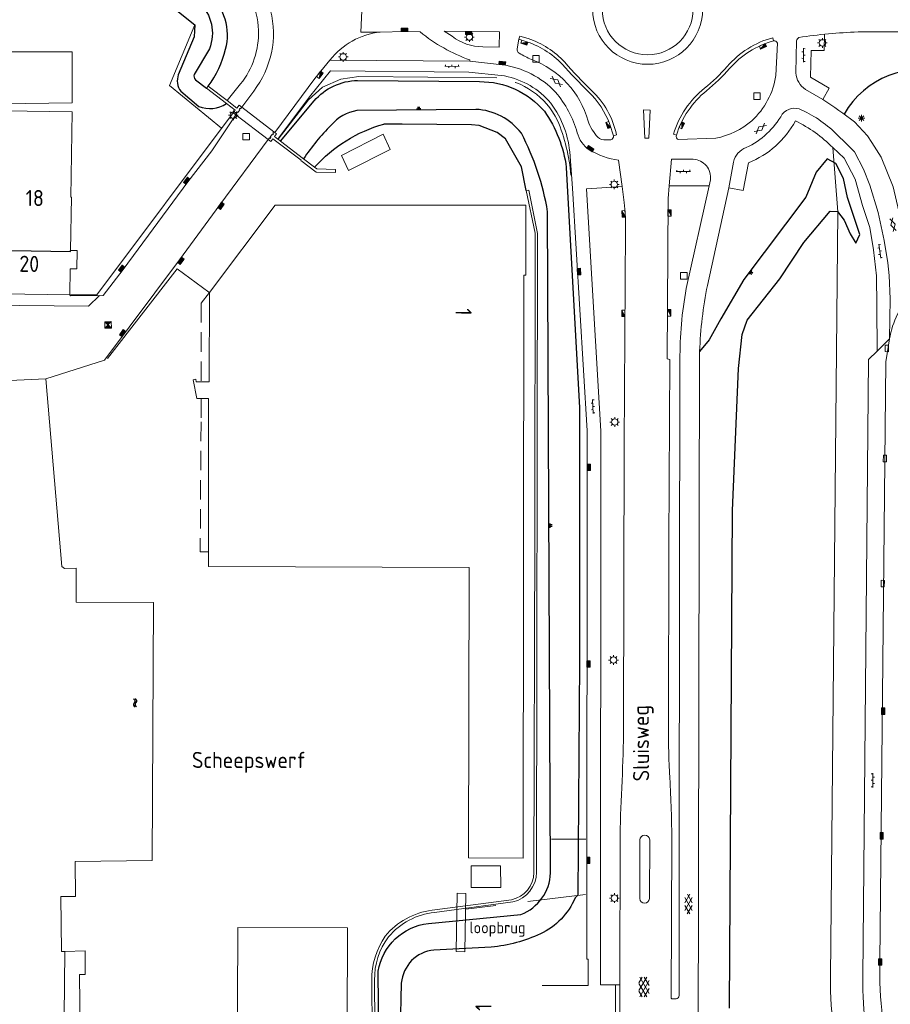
# Model space of a CAD drawing. Extents: x 168769 to 512904, y 516715 to 1559940.
# Tile 92 of 186: x 169532 to 169667, y 519117 to 519269. Entities that reach past the tile are written whole.
import ezdxf

# ---------------------------------------------------------------- set-up
doc = ezdxf.new("R2010")
doc.units = 0
doc.header["$MEASUREMENT"] = 0
for name, pattern in [('HIDDEN', [4.5, 3, -1.5]), ('LP', [14, 9, -5]), ('SB', [0])]:
    doc.linetypes.add(name, pattern=pattern)
doc.layers.get('0').update_dxf_attribs({"linetype": 'CONTINUOUS'})
for name, color, linetype, lineweight in [('B01_HOOFDGEBOUW', 10, 'CONTINUOUS', 0), ('B02_bijgebouw', 12, 'CONTINUOUS', 0), ('B04_KUNSTWERK', 32, 'CONTINUOUS', 0), ('B07_scheidingsmuur', 14, 'CONTINUOUS', 25), ('B17_Overbouw', 10, 'HIDDEN', 0), ('Q07_KADEMUUR', 7, 'CONTINUOUS', 0), ('Q19_overig_lijn_object', 7, 'CONTINUOUS', 0), ('Q21_LANTAARNPAAL', 7, 'CONTINUOUS', 18), ('Q23_kolk', 7, 'CONTINUOUS', 18), ('Q26_BOOM', 7, 'CONTINUOUS', 18), ('Q28_rioolput', 7, 'CONTINUOUS', 18), ('Q723_RIOOLPUT_DWA', 32, 'CONTINUOUS', 18), ('Q96_STRAATKOLK', 7, 'CONTINUOUS', 0), ('Q97_TROTTOIRKOLK', 7, 'CONTINUOUS', 0), ('S01_symb_gesloten_verh', 7, 'CONTINUOUS', 0), ('S02_symb_open_verh', 7, 'CONTINUOUS', 13), ('T02_RASTER', 34, 'CONTINUOUS', 0), ('T03_HEK', 34, 'CONTINUOUS', 0), ('T51_CULTUURSCHEIDING', 3, 'CONTINUOUS', 0), ('V00_kant_verharding', 252, 'CONTINUOUS', 0), ('V04_Kant_op_inrit', 254, 'CONTINUOUS', 13), ('W00_KANT_WATER', 140, 'CONTINUOUS', 0), ('Z19_Overigetekst', 7, 'CONTINUOUS', 0)]:
    doc.layers.add(name, color=color, linetype=linetype, lineweight=lineweight)
for name, color, linetype in [('S04_Talud', 7, 'CONTINUOUS'), ('S05_Water', 132, 'CONTINUOUS'), ('T20_TALUD', 34, 'CONTINUOUS'), ('Z02_Huisnummer', 253, 'CONTINUOUS'), ('Z06_STRAATNAAM', 7, 'CONTINUOUS'), ('Z09_FUNCTIEAANDUIDING', 7, 'CONTINUOUS')]:
    doc.layers.add(name, color=color, linetype=linetype)
doc.styles.add('ISOCP', font='isocp.shx', dxfattribs={"height": 1.8})

# ---------------------------------------------------------------- blocks, each defined once
blk = doc.blocks.new('Q21')
at = {"color": 0}
for points in [[(-1.5, 0), (-1, 0)], [(-1.06, 1.06), (-0.71, 0.71)], [(0, 1.5), (0, 1)], [(1.06, 1.06), (0.71, 0.71)], [(1.5, 0), (1, 0)], [(-1.06, -1.06), (-0.71, -0.71)], [(0, -1.5), (0, -1)], [(1.06, -1.06), (0.71, -0.71)]]:
    blk.add_lwpolyline(points, dxfattribs=at)
blk.add_circle((0, 0), 1, dxfattribs=at)
blk = doc.blocks.new('Q28')
at = {"color": 0}
blk.add_lwpolyline([(1, 1), (1, -1), (-1, -1), (-1, 1)], close=True, dxfattribs=at)
blk = doc.blocks.new('Q23')
at = {"color": 0}
blk.add_lwpolyline([(0.99, -0.5), (-0.99, -0.5), (-0.99, 0.5), (0.99, 0.5), (0.99, -0.5)], dxfattribs=at)
blk = doc.blocks.new('Q96')
for p, q in [((-1, 0.88), (1, 0.88)), ((-1, 0.75), (1, 0.75)), ((-1, 0.63), (1, 0.63)), ((-1, 0.5), (1, 0.5)), ((-1, 0.38), (1, 0.38)), ((-1, 0.25), (1, 0.25)), ((-1, 0.12), (1, 0.12))]:
    blk.add_line(p, q)
at = {"color": 0}
blk.add_lwpolyline([(1, 1), (1, 0), (-1, 0), (-1, 1), (1, 1)], dxfattribs=at)
blk = doc.blocks.new('S016')
at = {"color": 0, "linetype": 'Continuous'}
for points in [[(0.01, -0.38), (2.65, 1.15)], [(2.65, -1.15), (0.01, 0.38)], [(5.07, -1.15), (1.09, 1.15)], [(1.09, -1.15), (5.07, 1.15)], [(6.16, -0.38), (3.51, 1.15)], [(3.51, -1.15), (6.16, 0.37)]]:
    blk.add_lwpolyline(points, dxfattribs=at)
blk = doc.blocks.new('S04')
at = {"color": 0}
for p, q in [((0, 0.5), (0.5, 0.5)), ((0, 0.25), (1, 0.25)), ((0, 0), (0.5, 0)), ((0, -0.25), (1, -0.25)), ((0, -0.5), (0.5, -0.5))]:
    blk.add_line(p, q, dxfattribs=at)
blk = doc.blocks.new('S026')
for p, q in [((0, 0), (4.4, 0)), ((0.2, 0.5), (0.2, 0)), ((1.2, 0), (1.2, -0.5)), ((2.2, 0.5), (2.2, 0)), ((3.2, 0), (3.2, -0.5)), ((4.2, 0.5), (4.2, 0))]:
    blk.add_line(p, q)
blk = doc.blocks.new('S05')
at = {"color": 0}
for p, q in [((0.08, 0.3), (0.38, 0.59)), ((0.11, -0.19), (0.41, 0.09)), ((0.38, 0.59), (0.68, 0.71)), ((0.41, 0.09), (0.71, 0.21)), ((0.68, 0.71), (1.01, 0.62)), ((0.71, 0.21), (1.02, 0.12)), ((1.01, 0.62), (1.33, 0.37)), ((1.02, 0.12), (1.36, -0.12)), ((1.33, 0.37), (1.66, 0.13)), ((1.66, 0.13), (1.97, 0.04)), ((1.97, 0.04), (2.28, 0.16)), ((2.28, 0.16), (2.58, 0.44)), ((1.36, -0.12), (1.68, -0.37)), ((1.68, -0.37), (2, -0.46)), ((2, -0.46), (2.31, -0.33)), ((2.31, -0.33), (2.61, -0.05))]:
    blk.add_line(p, q, dxfattribs=at)
blk = doc.blocks.new('S012')
at = {"color": 0}
for p, q in [((1.18, 2.05), (0, 0)), ((1.18, -2.05), (0, 0)), ((1.4, 0), (0.21, -2.05)), ((1.4, 0), (0.22, 2.05))]:
    blk.add_line(p, q, dxfattribs=at)
blk = doc.blocks.new('Q97')
blk.add_hatch(color=256).paths.add_polyline_path([(-1, 1), (-1, 0), (1, 1)])
blk.add_line((1, 1), (-1, 0))
at = {"color": 0}
for points in [[(-1, 0), (-1, 1), (1, 1), (1, 0), (-1, 0)], [(0, 0.8), (0, 1)]]:
    blk.add_lwpolyline(points, dxfattribs=at)
blk = doc.blocks.new('S014')
at = {"color": 0}
for p, q in [((0, -0.75), (4.2, 1.67)), ((0, 0.65), (1.78, 1.67)), ((5.07, -1.52), (0, 1.4)), ((2.64, -1.52), (0, 0)), ((1.08, -1.52), (6.15, 1.4)), ((6.15, -0.75), (1.95, 1.67)), ((3.51, -1.52), (6.15, 0)), ((6.15, 0.65), (4.37, 1.67))]:
    blk.add_line(p, q, dxfattribs=at)
blk = doc.blocks.new('Q26')
at = {"color": 0}
for p, q in [((-1, 0), (1, 0)), ((-0.7, 0.7), (0.7, -0.7)), ((0.7, 0.7), (-0.7, -0.7)), ((0, 1), (0, -1))]:
    blk.add_line(p, q, dxfattribs=at)
blk = doc.blocks.new('Q723')
for points in [[(-1, 1), (1, -1)], [(-1, -1), (1, 1)], [(-1, -1), (1, -1), (1, 1), (-1, 1), (-1, -1)], [(0.8, 0.8), (-0.8, 0.8)], [(0.6, 0.6), (-0.6, 0.6)], [(0.4, 0.4), (-0.4, 0.4)], [(0.2, 0.2), (-0.2, 0.2)], [(0.8, -0.8), (-0.8, -0.8)], [(0.6, -0.6), (-0.6, -0.6)], [(0.4, -0.4), (-0.4, -0.4)], [(0.2, -0.2), (-0.2, -0.2)]]:
    blk.add_lwpolyline(points)

msp = doc.modelspace()

# ---------------------------------------------------------------- linework, layer by layer
at = {"layer": 'B01_HOOFDGEBOUW'}
for points in [[(169525.6, 519264.02), (169540.09, 519264.03), (169540.08, 519256.13), (169525.55, 519255.92)], [(169515.59, 519255.09), (169540.08, 519254.76)], [(169539.82, 519233.29), (169539.97, 519241.53), (169539.85, 519241.53), (169540.08, 519254.76)], [(169609.95, 519139.19), (169610.05, 519229.43), (169610.35, 519229.43), (169610.38, 519240.27), (169582.26, 519240.31), (169571.53, 519240.31), (169561.37, 519226.78)], [(169539.69, 519226.38), (169539.77, 519230.44), (169540.8, 519230.42), (169540.85, 519233.27), (169539.82, 519233.29)], [(169539.69, 519226.38), (169515.25, 519226.74)], [(169561.37, 519226.78), (169561.32, 519212.91), (169559.3, 519212.93), (169559.21, 519213.34), (169558.83, 519213.25), (169559.41, 519210.37), (169561.21, 519210.36), (169561.21, 519186.59)], [(169561.21, 519186.59), (169561.21, 519184.33), (169601.58, 519184.17), (169601.47, 519139.21)], [(169609.95, 519139.19), (169601.47, 519139.21)]]:
    msp.add_lwpolyline(points, dxfattribs=at)
msp.add_lwpolyline([(169582.57, 519082.42), (169556.11, 519082.52), (169556.12, 519093.11), (169565.61, 519093.09), (169565.74, 519128.45), (169582.75, 519128.4)], close=True, dxfattribs=at)
at = {"layer": 'B02_bijgebouw'}
for points in [[(169588.26, 519251.26), (169581.79, 519247.98), (169582.89, 519245.63), (169589.36, 519248.91), (169588.26, 519251.26)], [(169606.44, 519137.99), (169606.47, 519134.64), (169601.9, 519134.66), (169601.92, 519137.99), (169606.44, 519137.99)]]:
    msp.add_lwpolyline(points, dxfattribs=at)
at = {"layer": 'B04_KUNSTWERK'}
for points in [[(169560.89, 519258.38), (169561.15, 519258.7)], [(169560.89, 519258.38), (169563.97, 519256.03)], [(169564.08, 519256.48), (169561.15, 519258.7)], [(169563.97, 519256.03), (169565.35, 519254.99)], [(169565.61, 519255.32), (169564.08, 519256.48)], [(169566.34, 519255.45), (169566.16, 519255.21), (169566.07, 519255.29), (169565.95, 519255.12), (169566.04, 519255.05), (169565.74, 519254.66), (169565.65, 519254.73), (169565.52, 519254.56), (169565.61, 519254.49)], [(169565.61, 519255.32), (169565.94, 519255.75), (169566.34, 519255.45)], [(169571.34, 519251.65), (169566.34, 519255.45)], [(169565.03, 519254.57), (169565.35, 519254.99)], [(169565.43, 519254.27), (169565.03, 519254.57)], [(169565.61, 519254.49), (169565.43, 519254.27)], [(169570.45, 519250.45), (169565.43, 519254.27)], [(169570.45, 519250.45), (169570.63, 519250.69), (169570.73, 519250.62), (169570.84, 519250.78), (169570.75, 519250.85), (169571.04, 519251.25), (169571.13, 519251.18), (169571.26, 519251.35), (169571.17, 519251.42)], [(169571.17, 519251.42), (169571.34, 519251.65)], [(169571.34, 519251.65), (169571.47, 519251.55)], [(169571.75, 519251.34), (169571.41, 519250.9)], [(169571.41, 519250.9), (169571.92, 519250.52)], [(169571.47, 519251.55), (169571.75, 519251.34)], [(169570.45, 519250.45), (169570.84, 519250.14)], [(169571.17, 519250.54), (169570.84, 519250.14)], [(169571.17, 519250.54), (169571.79, 519250.07), (169575.55, 519247.24)], [(169571.92, 519250.52), (169571.97, 519250.48)], [(169571.97, 519250.48), (169572.36, 519250.18)], [(169572.36, 519250.18), (169575.92, 519247.48)], [(169575.55, 519247.24), (169575.52, 519247.19), (169577.87, 519245.39), (169580.86, 519245.34), (169580.87, 519245.81), (169577.96, 519245.9)], [(169575.92, 519247.48), (169577.63, 519246.15)], [(169577.63, 519246.15), (169577.96, 519245.9)], [(169611.76, 519189.21), (169611.8, 519235.93), (169610.44, 519242.55), (169610.83, 519242.63), (169612.2, 519235.91), (169612.02, 519137)], [(169611.62, 519136.95), (169611.76, 519189.21)], [(169608.15, 519132.75), (169595.84, 519131.11)], [(169608.36, 519132.39), (169596.22, 519130.78)], [(169586.93, 519120.27), (169587.21, 519079.61), (169586.27, 519077.39), (169585.92, 519074.2), (169586.29, 519032.38)], [(169586.48, 519120.27), (169586.77, 519080.01)]]:
    msp.add_lwpolyline(points, dxfattribs=at)
for points in [[(169611.62, 519136.95, -0.352195), (169608.15, 519132.75)], [(169612.02, 519137, -0.343718), (169608.36, 519132.39)], [(169595.84, 519131.11, 0.191867), (169588.59, 519127.11)], [(169596.22, 519130.78, 0.194084), (169589.08, 519126.99)], [(169588.59, 519127.11, 0.152658), (169586.48, 519120.27)], [(169589.08, 519126.99, 0.167526), (169586.93, 519120.27)]]:
    msp.add_lwpolyline(points, format="xyb", dxfattribs=at)
at = {"layer": 'B07_scheidingsmuur'}
for points in [[(169515.34, 519233.51), (169539.82, 519233.13)], [(169539.82, 519233.13), (169539.82, 519233.29)]]:
    msp.add_lwpolyline(points, dxfattribs=at)
at = {"layer": 'B17_Overbouw'}
for p, q in [((169561.37, 519226.78), (169560.07, 519225.1)), ((169560.07, 519225.1), (169560.05, 519212.92)), ((169560.04, 519210.37), (169560.04, 519206.73)), ((169560.04, 519206.73), (169559.91, 519186.59)), ((169559.91, 519186.59), (169561.21, 519186.59))]:
    msp.add_line(p, q, dxfattribs=at)
at = {"layer": 'Q07_KADEMUUR'}
for points in [[(169478.85, 519210.76), (169536, 519213.42)], [(169536, 519213.42), (169538.46, 519184.33), (169538.88, 519184.04), (169540.68, 519184.08), (169540.71, 519178.8), (169552.67, 519178.75), (169552.45, 519138.79), (169540.55, 519138.66), (169540.59, 519133.25), (169538.32, 519133.25), (169538.41, 519124.71), (169538.93, 519124.73)], [(169538.93, 519124.73), (169542.1, 519124.83), (169542.1, 519121.18), (169541.23, 519121.14), (169541.49, 519098.57), (169541.82, 519098.54), (169541.47, 519079.92)]]:
    msp.add_lwpolyline(points, dxfattribs=at)
at = {"layer": 'Q19_overig_lijn_object'}
msp.add_lwpolyline([(169600.9, 519124.68), (169601.08, 519133.72), (169599.73, 519133.75), (169599.56, 519124.71), (169600.9, 519124.68)], dxfattribs=at)
at = {"layer": 'T02_RASTER'}
msp.add_lwpolyline([(169561.27, 519226.83), (169556.35, 519230.41), (169545.55, 519216.54)], dxfattribs=at)
at = {"layer": 'T03_HEK'}
for points in [[(169563.23, 519252.19), (169555.14, 519258.84), (169559.09, 519268.19)], [(169571.97, 519250.48), (169576.68, 519256.59), (169578.85, 519258.54), (169581.71, 519259.78), (169584.49, 519260.19), (169605.87, 519259.98)], [(169539.88, 519226.39), (169543.91, 519226.41), (169565.03, 519254.57)]]:
    msp.add_lwpolyline(points, dxfattribs=at)
at = {"layer": 'T03_HEK', "linetype": 'LP'}
for points in [[(169605.87, 519259.98, -0.25589), (169615.27, 519253.42)], [(169615.27, 519253.42, -0.07529), (169617.36, 519244.95)]]:
    msp.add_lwpolyline(points, format="xyb", dxfattribs=at)
for points in [[(169614.36, 519142.12), (169619.66, 519142.11)], [(169619.59, 519133.57), (169601.05, 519131.3)]]:
    msp.add_lwpolyline(points, dxfattribs=at)
at = {"layer": 'T20_TALUD'}
for points in [[(169544.94, 519279.57), (169559.09, 519268.19)], [(169559.09, 519268.19), (169558.99, 519266.34), (169556.52, 519260.49)], [(169561.33, 519264.51), (169558.96, 519260.53)], [(169559.19, 519259.71), (169560.89, 519258.38)], [(169584.3, 519259.6), (169603.19, 519259.42)], [(169556.89, 519257.92), (169559.69, 519255.58)], [(169572.36, 519250.18), (169577.56, 519256.43)], [(169602.6, 519255.11), (169584.2, 519254.94)], [(169610.44, 519242.55), (169609.7, 519246.2), (169607.21, 519250.54), (169605.92, 519251.56), (169603.12, 519252.6), (169601.97, 519252.73), (169591.21, 519252.85), (169588.37, 519252.83)], [(169616.63, 519246.14), (169618.66, 519208.92), (169618.66, 519169.59), (169618.44, 519133.43), (169617.99, 519133.03)], [(169641.9, 519115.97), (169642.41, 519193.03), (169643.31, 519215.01), (169643.88, 519220.25), (169644.64, 519222.48), (169649.73, 519228.9), (169653.45, 519234.52), (169657.54, 519239.36), (169658.68, 519239.28), (169659.67, 519237.98), (169660.6, 519235.86), (169661.48, 519234.42), (169662.1, 519235.72), (169660.23, 519241.49), (169659.6, 519244.44), (169658.39, 519246.73), (169657.07, 519247.44), (169655.36, 519245.38), (169653.74, 519241.51), (169644.17, 519228.79), (169640.56, 519222.67), (169638.78, 519219.46), (169637.3, 519217.65)], [(169614.19, 519136.88), (169613.74, 519239.26)], [(169595.26, 519129.07), (169609.6, 519130.47)], [(169605, 519125.38), (169596.13, 519124.95)], [(169589.66, 518993.89), (169588.27, 519022.01), (169587.92, 519079.7), (169587.48, 519121.67)], [(169591.06, 519119.84), (169590.56, 519098.14)]]:
    msp.add_lwpolyline(points, dxfattribs=at)
for points in [[(169563.85, 519264.42, 0.285751), (169561.25, 519272.96)], [(169559.74, 519271.64, -0.31307), (169561.33, 519264.51)], [(169561.15, 519258.7, 0.099773), (169563.85, 519264.42)], [(169556.52, 519260.49, 0.245942), (169556.89, 519257.92)], [(169558.96, 519260.53, 0.268555), (169559.19, 519259.71)], [(169577.56, 519256.43, -0.214403), (169584.3, 519259.6)], [(169603.19, 519259.42, -0.221497), (169613.24, 519254.82)], [(169559.69, 519255.58, 0.253503), (169563.97, 519256.03)], [(169584.2, 519254.94, 0.171942), (169580.19, 519252.67)], [(169609.67, 519251.43, 0.225385), (169602.6, 519255.11)], [(169613.24, 519254.82, -0.120653), (169616.63, 519246.14)], [(169580.19, 519252.67, 0.047812), (169575.92, 519247.48)], [(169577.63, 519246.15, -0.143711), (169588.37, 519252.83)], [(169613.74, 519239.26, 0.080871), (169609.67, 519251.43)], [(169609.6, 519130.47, 0.303863), (169614.19, 519136.88)], [(169617.99, 519133.03, -0.187595), (169612.63, 519127.47)], [(169587.48, 519121.67, -0.332981), (169595.26, 519129.07)], [(169612.63, 519127.47, -0.083234), (169605, 519125.38)], [(169596.13, 519124.95, 0.35919), (169591.06, 519119.84)]]:
    msp.add_lwpolyline(points, format="xyb", dxfattribs=at)
at = {"layer": 'T20_TALUD', "linetype": 'SB'}
msp.add_lwpolyline([(169764.74, 519253.47, 0.175799), (169759.75, 519256.7), (169729.48, 519259.19), (169724.59, 519259.27), (169683.97, 519258.98, -0.071247), (169675.72, 519260.71, 0.34936), (169659.68, 519254.38)], format="xyb", dxfattribs=at)
at = {"layer": 'T51_CULTUURSCHEIDING'}
msp.add_lwpolyline([(169694.46, 519013.33), (169692, 519010.53, -0.106515), (169685.22, 519019.27), (169683.4, 519023.82), (169659.98, 519103.5, -0.07408), (169657.57, 519120.78), (169658.7, 519239.25), (169657.91, 519249.21)], format="xyb", dxfattribs=at)
at = {"layer": 'V00_kant_verharding'}
for p, q in [((169624.97, 519142.7), (169624.95, 519119.55)), ((169624.95, 519119.55), (169624.93, 519111.42))]:
    msp.add_line(p, q, dxfattribs=at)
for points in [[(169564.86, 519276.58, -0.191066), (169568.95, 519267.36)], [(169568.2, 519257.96, 0.229493), (169570.83, 519270.43)], [(169620.72, 519270.62, 0.999941), (169637.76, 519270.62)], [(169622.19, 519270.62, 1), (169636.28, 519270.62)], [(169568.95, 519267.36, -0.176577), (169566.17, 519259.05)], [(169580.02, 519262.76, -0.199608), (169587.81, 519267.09)], [(169593.97, 519267.11, 0.081501), (169601.68, 519262.77)], [(169603.7, 519264.82, -0.161923), (169598.93, 519266.43)], [(169616.39, 519262.42, 0.126284), (169610.73, 519266.09)], [(169641.58, 519261.76, -0.151524), (169648.62, 519266.21)], [(169652.67, 519266.26, 0.196679), (169652.32, 519265.75)], [(169661.84, 519267.11, 0.02574), (169652.67, 519266.26)], [(169609.03, 519264.49, 0.264264), (169609.35, 519263.81)], [(169616.01, 519262.11, 0.129347), (169610.2, 519265.68)], [(169641.93, 519261.43, -0.149376), (169648.74, 519265.72)], [(169648.74, 519265.72, -0.376845), (169649.38, 519265.36)], [(169609.35, 519263.81, 0.042963), (169611.23, 519262.86)], [(169611.23, 519262.86, -0.24089), (169620.02, 519253.31)], [(169606.68, 519262.04, -0.168163), (169614.98, 519257.79)], [(169620.08, 519257.84, -0.016069), (169616.01, 519262.11)], [(169620.55, 519258.05, -0.016771), (169616.39, 519262.42)], [(169638.07, 519258.39, 0.037639), (169641.58, 519261.76)], [(169638.36, 519257.99, 0.040999), (169641.93, 519261.43)], [(169606.56, 519260.38, -0.168836), (169613.9, 519256.49)], [(169649.11, 519260.34, -0.166939), (169645.4, 519253.37)], [(169652.21, 519260.77, 0.249519), (169653.71, 519258.22)], [(169633.24, 519251.29, -0.151443), (169638.07, 519258.39)], [(169614.98, 519257.79, -0.107184), (169618.33, 519251.51)], [(169623.38, 519252.78, 0.117094), (169620.08, 519257.84)], [(169624.41, 519251.18, 0.15519), (169620.55, 519258.05)], [(169633.69, 519251.11, -0.149644), (169638.36, 519257.99)], [(169656.37, 519256.67, -0.016276), (169661.29, 519253.18)], [(169613.9, 519256.49, -0.146185), (169617.17, 519248.57)], [(169653.11, 519255.02, 0.355138), (169650.1, 519254.39)], [(169650.1, 519254.39, -0.156652), (169644.53, 519249.2)], [(169658.73, 519251.09, 0.089856), (169653.11, 519255.02)], [(169620.02, 519253.31, 0.118389), (169621.53, 519250.82)], [(169645.4, 519253.37, -0.131568), (169639.79, 519250.66)], [(169652.14, 519253.32, -0.173568), (169644.85, 519246.84)], [(169657.91, 519249.21, 0.088052), (169652.14, 519253.32)], [(169618.33, 519251.51, 0.186928), (169620.23, 519248.83)], [(169621.53, 519250.82, 0.226784), (169622.77, 519250.38)], [(169623.56, 519250.41, 0.356652), (169623.95, 519251.02)], [(169633.97, 519250.46, -0.38761), (169633.69, 519251.11)], [(169644.53, 519249.2, 0.268097), (169642.54, 519246.95)], [(169620.23, 519248.83, 0.099374), (169624.75, 519247.25)], [(169636.32, 519247.4, -0.434281), (169638.97, 519244.22)], [(169625.58, 519240.68, -0.042651), (169625.8, 519236.67)], [(169632.4, 519241.3), (169632.28, 519216.51), (169632.7, 519216.41), (169632.55, 519187.92), (169632.45, 519159.53, 0.013781), (169632.67, 519151.54, -0.015291), (169632.98, 519141.8), (169632.88, 519117.49), (169633, 519117.41)], [(169674.38, 519229.85, 0.067058), (169670.42, 519226.64, 0.170793), (169666.74, 519219.57)], [(169638.5, 519227.87, 0.041187), (169637.3, 519217.65)], [(169544.3, 519226.28), (169542.6, 519224.66), (169515.91, 519224.92, -0.410291), (169515.47, 519225.45)], [(169635.22, 519227.36, 0.047993), (169634.25, 519216.32)], [(169666.74, 519219.57), (169666.15, 519216.03), (169665.23, 519123.17, 0.073837), (169667.31, 519106.07), (169690.35, 519027.56, 0.079122), (169694.13, 519018.62, 0.243469), (169704.1, 519012.91)], [(169664.8, 519217.66), (169663.48, 519216.37), (169662.57, 519120.73, 0.07408), (169664.78, 519104.91)], [(169625.51, 519159.43, -0.009397), (169625.28, 519151.14)], [(169625.28, 519151.14, 0.008058), (169624.97, 519142.7)], [(169628.03, 519142.02, -0.903863), (169629.58, 519142.04)], [(169629.51, 519132.91, -0.968707), (169628.01, 519132.91)], [(169634.15, 519117.89, -0.258448), (169633.65, 519117.39)]]:
    msp.add_lwpolyline(points, format="xyb", dxfattribs=at)
for points in [[(169585.17, 519274.91), (169584.8, 519267.06), (169587.81, 519267.09)], [(169587.81, 519267.09), (169591.57, 519267.18), (169593.97, 519267.11)], [(169598.93, 519266.43), (169597.73, 519267.25), (169606.29, 519267.11)], [(169606.29, 519267.11), (169606.24, 519264.76), (169603.7, 519264.82)], [(169610.73, 519266.09), (169609.43, 519266.47), (169609.3, 519265.98), (169609.03, 519264.49)], [(169610.2, 519265.68), (169609.3, 519265.98)], [(169648.62, 519266.21), (169648.74, 519265.72)], [(169656.62, 519266.74), (169656.57, 519264.22), (169654.56, 519264.25), (169654.49, 519260.09), (169657.37, 519258.38), (169656.37, 519256.67)], [(169661.84, 519267.11), (169683.21, 519267.12)], [(169649.38, 519265.36), (169649.11, 519260.34)], [(169652.32, 519265.75), (169652.21, 519260.77)], [(169577.67, 519259.9), (169580.02, 519262.76)], [(169580.02, 519262.76), (169601.68, 519262.56)], [(169601.68, 519262.77), (169601.68, 519262.56), (169606.68, 519262.04)], [(169577.67, 519259.9), (169571.47, 519251.55)], [(169576.87, 519257.08), (169580.11, 519261.09), (169601.54, 519260.89), (169606.56, 519260.38)], [(169566.17, 519259.05), (169564.08, 519256.48)], [(169653.71, 519258.22), (169656.37, 519256.67)], [(169566.34, 519255.45), (169568.2, 519257.96)], [(169571.92, 519250.52), (169576.87, 519257.08)], [(169565.43, 519254.27), (169561.7, 519248.72), (169558.02, 519243.91), (169547.95, 519230.31), (169544.89, 519226.29), (169539.82, 519226.25), (169539.69, 519226.38)], [(169628.62, 519255.03), (169629.65, 519255.02), (169629.4, 519250.64), (169628.78, 519250.64), (169628.62, 519255.03)], [(169623.95, 519251.02), (169623.38, 519252.78)], [(169672.29, 519231.1), (169671.49, 519231.63), (169669.76, 519233.99), (169668.52, 519237.8), (169667.26, 519243.1), (169665.45, 519247.7), (169663.96, 519250), (169663.3, 519251.02), (169661.29, 519253.18)], [(169623.95, 519251.02), (169624.41, 519251.18)], [(169633.69, 519251.11), (169633.24, 519251.29)], [(169639.79, 519250.66), (169633.97, 519250.46)], [(169658.73, 519251.09), (169659.83, 519250), (169661.28, 519248.57), (169662.7, 519245.87), (169663.67, 519243.36), (169664.94, 519239.16), (169665.88, 519234.83), (169666.46, 519231.37), (169666.67, 519229.41)], [(169570.45, 519250.45), (169562.93, 519240.34), (169556.72, 519231.82), (169545.06, 519216.29)], [(169622.77, 519250.38), (169623.56, 519250.41)], [(169657.91, 519249.21), (169659.67, 519247.54), (169661.42, 519244.31)], [(169617.17, 519248.57), (169617.58, 519242.9)], [(169624.75, 519247.25), (169625.28, 519243.16), (169619.76, 519242.84)], [(169632.4, 519241.3), (169632.56, 519243.28), (169632.94, 519247.43), (169636.32, 519247.4)], [(169642.54, 519246.95), (169641.81, 519242.96), (169638.5, 519227.87)], [(169644.85, 519246.84), (169644.04, 519242.57), (169641.81, 519242.96)], [(169625.28, 519243.16), (169625.58, 519240.68)], [(169632.56, 519243.28), (169638.75, 519243.26)], [(169638.97, 519244.22), (169638.75, 519243.26), (169635.22, 519227.36)], [(169661.42, 519244.31), (169662.52, 519240.22)], [(169617.58, 519242.9), (169619.85, 519205.34), (169619.8, 519123.52), (169620.01, 519123.52), (169620.04, 519119.48), (169619.89, 519119.46)], [(169619.76, 519242.84), (169621.99, 519205.27), (169621.93, 519119.57), (169624.95, 519119.55)], [(169662.52, 519240.22), (169663.65, 519236.83)], [(169625.8, 519236.67), (169625.61, 519203.23), (169625.51, 519159.43)], [(169663.65, 519236.83), (169664.23, 519233.38)], [(169664.23, 519233.38), (169664.7, 519229.33)], [(169664.7, 519229.33), (169664.73, 519224.66)], [(169666.67, 519229.41), (169666.82, 519225.76), (169666.74, 519219.57)], [(169664.73, 519224.66), (169664.8, 519217.66)], [(169664.8, 519217.66), (169666.74, 519219.57)], [(169637.05, 519109.33), (169637.3, 519217.65)], [(169536, 519213.42), (169545.06, 519216.29)], [(169634.25, 519216.32), (169634.14, 519141.34)], [(169628.01, 519132.91), (169628.03, 519142.02)], [(169629.58, 519142.04), (169629.51, 519132.91)], [(169634.14, 519141.34), (169634.15, 519117.89)], [(169619.89, 519119.46), (169612.91, 519119.45)], [(169633.65, 519117.39), (169633, 519117.41)]]:
    msp.add_lwpolyline(points, dxfattribs=at)
at = {"layer": 'V04_Kant_op_inrit'}
msp.add_lwpolyline([(169624.27, 519111.49), (169624.28, 519119.52)], dxfattribs=at)
at = {"layer": 'W00_KANT_WATER'}
msp.add_lwpolyline([(169538.93, 519124.73), (169538.48, 519079.69), (169538.72, 519041.12)], dxfattribs=at)

# ---------------------------------------------------------------- block references
at = {"layer": 'Q21_LANTAARNPAAL', "xscale": 0.5, "yscale": 0.5}
for p in [(169601.62, 519266.32), (169656.32, 519265.41), (169582.07, 519263.24), (169565.05, 519254.21), (169624.07, 519243.49), (169624.14, 519206.71), (169623.95, 519169.86), (169624.09, 519132.99)]:
    msp.add_blockref('Q21', p, dxfattribs=at)
at = {"layer": 'Q23_kolk'}
for p, xscale, yscale, rotation in [((169666.31, 519218.1), 0.4999999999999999, 0.4999999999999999, 269.0092694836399), ((169666.01, 519201.06), 0.5, 0.5, 269.1815445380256), ((169665.67, 519181.7), 0.5, 0.5, 269.3538343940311)]:
    msp.add_blockref('Q23', p, dxfattribs=dict(at, xscale=xscale, yscale=yscale, rotation=rotation))
at = {"layer": 'Q26_BOOM', "xscale": 0.5, "yscale": 0.5}
msp.add_blockref('Q26', (169662.38, 519253.75), dxfattribs=at)
at = {"layer": 'Q28_rioolput', "xscale": 0.5, "yscale": 0.5}
for p in [(169611.93, 519262.94), (169646.18, 519257.17), (169567.04, 519250.9), (169634.85, 519229.35)]:
    msp.add_blockref('Q28', p, dxfattribs=at)
at = {"layer": 'Q723_RIOOLPUT_DWA', "xscale": 0.4999999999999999, "yscale": 0.4999999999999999, "rotation": 181.9290566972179}
msp.add_blockref('Q723', (169545.63, 519221.74), dxfattribs=at)
at = {"layer": 'Q96_STRAATKOLK', "xscale": 0.5, "yscale": 0.5}
msp.add_blockref('Q96', (169591.57, 519267.18), dxfattribs=at)
at = {"layer": 'Q96_STRAATKOLK'}
for p, xscale, yscale, rotation in [((169601.52, 519267.19), 0.5, 0.5, 179.0833457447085), ((169606.68, 519262.04), 0.5, 0.5, 352.1858191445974), ((169620.23, 519248.83), 0.5, 0.5, 326.5799687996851), ((169558.02, 519243.91), 0.4999999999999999, 0.4999999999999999, 52.68302551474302), ((169562.93, 519240.34), 0.4999999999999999, 0.4999999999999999, 233.7030410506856), ((169547.95, 519230.31), 0.4999999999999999, 0.4999999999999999, 53.46261364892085), ((169556.72, 519231.82), 0.4999999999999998, 0.4999999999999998, 233.9094327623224), ((169618.36, 519229.99), 0.5, 0.5, 273.326073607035), ((169548.09, 519220.33), 0.5, 0.5, 53.13010235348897), ((169619.89, 519199.69), 0.5, 0.5, 270), ((169619.82, 519169.24), 0.5, 0.5, 270.2864765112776), ((169665.49, 519161.94), 0.4999999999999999, 0.4999999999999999, 269.6984460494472), ((169665.25, 519142.63), 0.4999999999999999, 0.4999999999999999, 269.6984460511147), ((169619.8, 519138.83), 0.5, 0.5, 270.2864765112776), ((169665.03, 519123.09), 0.5, 0.5, 270.0430795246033)]:
    msp.add_blockref('Q96', p, dxfattribs=dict(at, xscale=xscale, yscale=yscale, rotation=rotation))
at = {"layer": 'Q97_TROTTOIRKOLK'}
for p, xscale, yscale, rotation in [((169610.2, 519265.68), 0.5, 0.5, 162.3076991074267), ((169647.01, 519265.12), 0.4999999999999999, 0.4999999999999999, 202.6947555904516), ((169578.26, 519260.62), 0.4999999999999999, 0.4999999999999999, 231.9490316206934), ((169623.38, 519252.78), 0.5, 0.5, 107.9455630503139), ((169634.31, 519252.75), 0.5, 0.5, 245.8454393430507), ((169625.76, 519238.94), 0.5, 0.5, 94.41628344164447), ((169632.39, 519239.09), 0.5, 0.5, 269.4270613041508), ((169625.72, 519223.53), 0.4999999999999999, 0.4999999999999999, 89.942704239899), ((169632.31, 519223.61), 0.4999999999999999, 0.4999999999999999, 269.942704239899)]:
    msp.add_blockref('Q97', p, dxfattribs=dict(at, xscale=xscale, yscale=yscale, rotation=rotation))
at = {"layer": 'S01_symb_gesloten_verh'}
for name, p, xscale, yscale, rotation in [('S012', (169615.33, 519259.7), 0.5, 0.5, 230.7666267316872), ('S012', (169646.93, 519251.89), 0.4999999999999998, 0.4999999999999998, 130.2464515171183), ('S012', (169667.6, 519237.36), 0.5, 0.5, 195.2661742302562), ('S016', (169635.58, 519130.53), 0.5, 0.5, 90.01909859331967), ('S014', (169628.72, 519117.69), 0.4999999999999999, 0.4999999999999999, 90.07448447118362)]:
    msp.add_blockref(name, p, dxfattribs=dict(at, xscale=xscale, yscale=yscale, rotation=rotation))
at = {"layer": 'S02_symb_open_verh'}
for p, xscale, yscale, rotation in [((169653.41, 519264.62), 0.5, 0.5, 269.3697088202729), ((169597.82, 519261.79), 0.5, 0.5, 358.9171304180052), ((169633.68, 519245.48), 0.5, 0.5, 0.1661572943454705), ((169665.05, 519234.25), 0.5, 0.5, 278.0346724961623), ((169620.69, 519210.22), 0.4999999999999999, 0.4999999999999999, 273.2961459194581), ((169664.12, 519150.13), 0.4999999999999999, 0.4999999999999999, 89.40666469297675)]:
    msp.add_blockref('S026', p, dxfattribs=dict(at, xscale=xscale, yscale=yscale, rotation=rotation))
at = {"layer": 'S04_Talud'}
for p, xscale, yscale, zscale, rotation in [((169593.79, 519255.03), 0.5, 0.5, 4.478169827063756, 90.49899037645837), ((169613.95, 519190.7), 0.4999999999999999, 0.4999999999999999, 4.618626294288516, 0.3505718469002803)]:
    msp.add_blockref('S04', p, dxfattribs=dict(at, xscale=xscale, yscale=yscale, zscale=zscale, rotation=rotation))
at = {"layer": 'S04_Talud', "xscale": 0.5, "yscale": 0.5, "rotation": 324.66769378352}
msp.add_blockref('S04', (169645.06, 519230), dxfattribs=at)
at = {"layer": 'S05_Water', "xscale": 0.4999999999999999, "yscale": 0.4999999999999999, "rotation": 278.3569937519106}
msp.add_blockref('S05', (169549.65, 519163.9), dxfattribs=at)

# ---------------------------------------------------------------- texts
at = {"layer": 'Z02_Huisnummer', "style": 'ISOCP'}
msp.add_text('18', height=2.5, dxfattribs=at).set_placement((169532.87, 519240.14))
for s, rotation, p in [('20', 359.1061, (169531.87, 519229.97)), ('1', 269.6791, (169599.48, 519224.32)), ('11', 90.55, (169605.07, 519114.43))]:
    msp.add_text(s, height=2.5, rotation=rotation, dxfattribs=at).set_placement(p)
at = {"layer": 'Z06_STRAATNAAM', "style": 'ISOCP'}
msp.add_text('Sluisweg', height=2.5, rotation=90.4011, dxfattribs=at).set_placement((169629.49, 519151.08))
at = {"layer": 'Z09_FUNCTIEAANDUIDING', "style": 'ISOCP'}
msp.add_text('Scheepswerf', height=2.5, dxfattribs=at).set_placement((169558.64, 519153.13))
at = {"layer": 'Z19_Overigetekst', "style": 'ISOCP'}
msp.add_text('loopbrug', height=1.8, dxfattribs=at).set_placement((169601.64, 519127.54))

doc.saveas('drawing.dxf')
